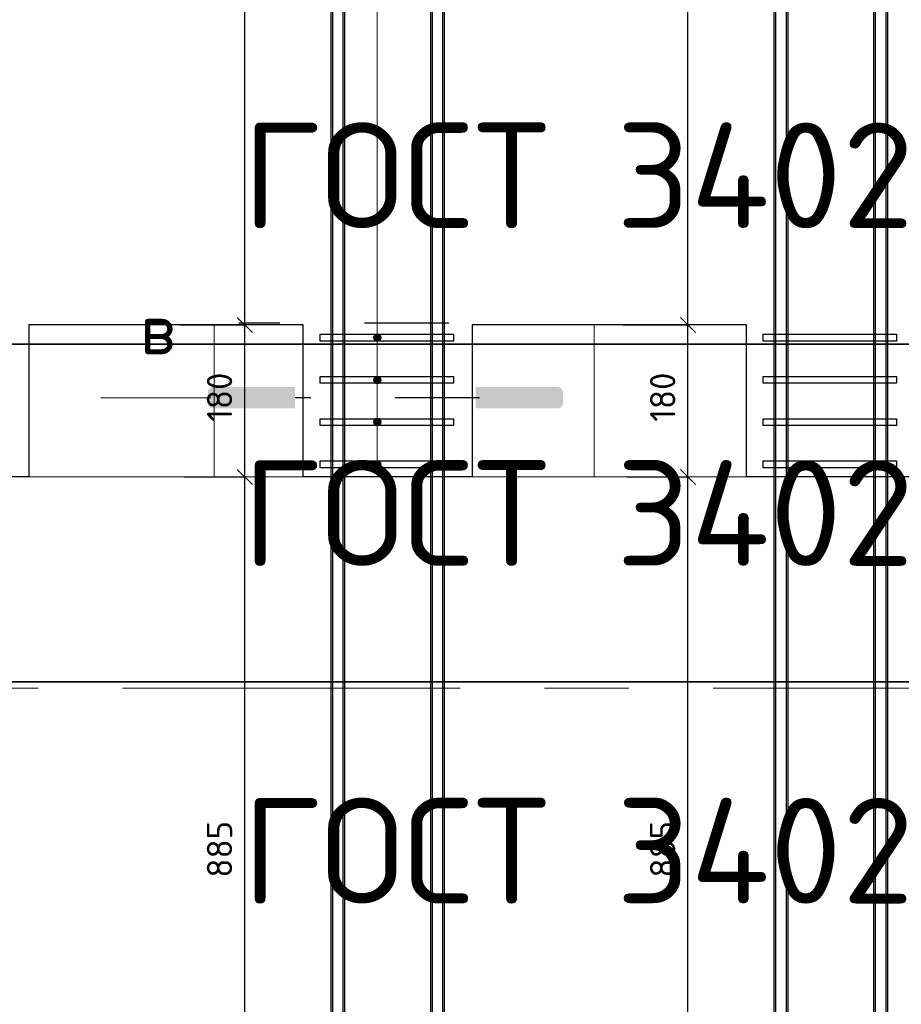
# Model space of a CAD drawing. Header units: metres. Extents: x -38 to 114, y -15 to 21.
# Tile 44 of 244: x 81.67 to 82.71, y -6.47 to -5.31. Entities that reach past the tile are written whole.
import ezdxf

# ---------------------------------------------------------------- set-up
doc = ezdxf.new("R2010")
doc.units = ezdxf.units.M
doc.header["$PDMODE"] = 65
for name, pattern in [('______11', [0.5, 0.4, -0.05, 0, -0.05]), ('______2', [0.0405, 0.03, -0.0105]), ('______5', [1.1, 0.8, -0.1, 0.1, -0.1])]:
    doc.linetypes.add(name, pattern=pattern)
for name, color, linetype, lineweight in [('XR$4$Арм.стержн. Хомут', 240, 'Continuous', 35), ('XR$4$Арм.стержн.горизонт. 1', 180, 'Continuous', 35), ('XR$4$Арм.стержн.горизонт. 2', 202, 'Continuous', 35), ('XR$4$ВК__отв в полу 1-2 эт', 220, 'Continuous', 25), ('XR$4$Общий слой (1)_1', 7, 'Continuous', 13), ('XR$4$Осевая линия (1)', 7, '______5', 13), ('XR$4$Перекрытие (1)', 7, 'Continuous', 35), ('XR$4$Размерная линия (1)', 7, 'Continuous', 13), ('XR$6$Арм.стержн. Хомут', 240, 'Continuous', 35), ('XR$6$Арм.стержн.горизонт. 1', 180, 'Continuous', 35), ('XR$6$Арм.стержн.горизонт. 2', 202, 'Continuous', 35), ('XR$6$ВК__отв в полу 1-2 эт', 220, 'Continuous', 25), ('XR$6$Общий слой (1)_1', 7, 'Continuous', 13), ('XR$6$Осевая линия (1)', 7, '______5', 13), ('XR$6$Перекрытие (1)', 7, 'Continuous', 35), ('XR$6$Размерная линия (1)', 7, 'Continuous', 13)]:
    doc.layers.add(name, color=color, linetype=linetype, lineweight=lineweight)
doc.styles.add('ISOCPEUR', font='txt')
doc.dimstyles.new('DIMSTYLE_24', dxfattribs={"dimtxt": 0.03, "dimasz": 0.03, "dimexe": 0, "dimexo": 0, "dimgap": 0.015, "dimtad": 2, "dimdec": 0, "dimlfac": 1000, "dimrnd": 5, "dimzin": 12, "dimdsep": 46, "dimtxsty": 'ISOCPEUR', "dimblk1": 'ALL_ML_STRICH', "dimblk2": 'ALL_ML_STRICH', "dimsah": 1, "dimcen": 0, "dimclrd": 7, "dimclre": 256, "dimclrt": 7, "dimadec": 0, "dimazin": 0, "dimtfac": 1, "dimtdec": 0, "dimtix": 1, "dimtmove": 2, "dimatfit": 3, "dimfxl": 0, "dimtzin": 0, "dimlwd": 0, "dimlwe": -3, "dimarcsym": 0})
pattern_1 = [(0, (0.45, 0.45), (0.225, 0.225), [0.225, -0.225]), (90, (0.45, 0.45), (-0.225, 0.225), [0.225, -0.225])]

# ---------------------------------------------------------------- blocks, each defined once
blk = doc.blocks.new('ALL_ML_STRICH')
at = {"color": 0, "linetype": 'ByBlock', "lineweight": -2}
for p, q in [((0, -0.5), (0, 0.5)), ((-1, 0), (0.5, 0)), ((-0.3, -0.3), (0.3, 0.3))]:
    blk.add_line(p, q, dxfattribs=at)
blk = doc.blocks.new('*D448')
at = {"layer": 'DEFPOINTS', "color": 7, "linetype": 'Continuous', "lineweight": 13, "transparency": 33554687}
for p in [(82.3694, -5.8499), (82.4614, -6.7349), (82.5656, -6.7349)]:
    blk.add_point(p, dxfattribs=at)
at = {"layer": 'XR$4$Размерная линия (1)', "color": 9, "linetype": 'Continuous', "lineweight": -2, "true_color": 0xc7c7c7, "transparency": 33554687}
for p, q in [((82.3894, -5.8499), (82.4614, -5.8499)), ((82.5456, -6.7349), (82.4614, -6.7349))]:
    blk.add_line(p, q, dxfattribs=at)
at = {"layer": 'XR$4$Размерная линия (1)', "color": 7, "linetype": 'Continuous', "lineweight": -2, "transparency": 33554687}
blk.add_line((82.4614, -6.7349), (82.4614, -5.8499), dxfattribs=at)
at = {"layer": 'XR$4$Размерная линия (1)', "color": 7, "linetype": 'Continuous', "lineweight": 13, "transparency": 33554687, "xscale": 0.03, "yscale": 0.03, "zscale": 0.03}
for p, rotation in [((82.4614, -5.8499), 90), ((82.4614, -6.7349), 270)]:
    blk.add_blockref('ALL_ML_STRICH', p, dxfattribs=dict(at, rotation=rotation))
at = {"layer": 'XR$4$Размерная линия (1)', "color": 7, "linetype": 'Continuous', "lineweight": 13, "transparency": 33554687, "insert": (82.4314, -6.2909), "char_height": 0.03, "width": 0.09, "attachment_point": 5, "rotation": 90, "style": 'ISOCPEUR'}
blk.add_mtext('\\A1;{885}', dxfattribs=at)
blk = doc.blocks.new('*D449')
at = {"layer": 'DEFPOINTS', "color": 7, "linetype": 'Continuous', "lineweight": 13, "transparency": 33554687}
for p in [(82.3647, -5.6699), (82.3694, -5.8499), (82.4614, -5.8499)]:
    blk.add_point(p, dxfattribs=at)
at = {"layer": 'XR$4$Размерная линия (1)', "color": 9, "linetype": 'Continuous', "lineweight": -2, "true_color": 0xc7c7c7, "transparency": 33554687}
for p, q in [((82.3847, -5.6699), (82.4614, -5.6699)), ((82.3894, -5.8499), (82.4614, -5.8499))]:
    blk.add_line(p, q, dxfattribs=at)
at = {"layer": 'XR$4$Размерная линия (1)', "color": 7, "linetype": 'Continuous', "lineweight": -2, "transparency": 33554687}
blk.add_line((82.4614, -5.8499), (82.4614, -5.6699), dxfattribs=at)
at = {"layer": 'XR$4$Размерная линия (1)', "color": 7, "linetype": 'Continuous', "lineweight": 13, "transparency": 33554687, "xscale": 0.03, "yscale": 0.03, "zscale": 0.03}
for p, rotation in [((82.4614, -5.6699), 90), ((82.4614, -5.8499), 270)]:
    blk.add_blockref('ALL_ML_STRICH', p, dxfattribs=dict(at, rotation=rotation))
at = {"layer": 'XR$4$Размерная линия (1)', "color": 7, "linetype": 'Continuous', "lineweight": 13, "transparency": 33554687, "insert": (82.4314, -5.7554), "char_height": 0.03, "width": 0.09, "attachment_point": 5, "rotation": 90, "style": 'ISOCPEUR'}
blk.add_mtext('\\A1;{180}', dxfattribs=at)
blk = doc.blocks.new('*D450')
at = {"layer": 'DEFPOINTS', "color": 7, "linetype": 'Continuous', "lineweight": 13, "transparency": 33554687}
for p in [(82.5656, -4.7849), (82.3647, -5.6699), (82.4614, -5.6699)]:
    blk.add_point(p, dxfattribs=at)
at = {"layer": 'XR$4$Размерная линия (1)', "color": 9, "linetype": 'Continuous', "lineweight": -2, "true_color": 0xc7c7c7, "transparency": 33554687}
for p, q in [((82.5456, -4.7849), (82.4614, -4.7849)), ((82.3847, -5.6699), (82.4614, -5.6699))]:
    blk.add_line(p, q, dxfattribs=at)
at = {"layer": 'XR$4$Размерная линия (1)', "color": 7, "linetype": 'Continuous', "lineweight": -2, "transparency": 33554687}
blk.add_line((82.4614, -5.6699), (82.4614, -4.7849), dxfattribs=at)
at = {"layer": 'XR$4$Размерная линия (1)', "color": 7, "linetype": 'Continuous', "lineweight": 13, "transparency": 33554687, "xscale": 0.03, "yscale": 0.03, "zscale": 0.03}
for p, rotation in [((82.4614, -4.7849), 90), ((82.4614, -5.6699), 270)]:
    blk.add_blockref('ALL_ML_STRICH', p, dxfattribs=dict(at, rotation=rotation))
at = {"layer": 'XR$4$Размерная линия (1)', "color": 7, "linetype": 'Continuous', "lineweight": 13, "transparency": 33554687, "insert": (82.4314, -5.2259), "char_height": 0.03, "width": 0.09, "attachment_point": 5, "rotation": 90, "style": 'ISOCPEUR'}
blk.add_mtext('\\A1;{885}', dxfattribs=at)
blk = doc.blocks.new('*D453')
at = {"layer": 'DEFPOINTS', "color": 7, "linetype": 'Continuous', "lineweight": 13, "transparency": 33554687}
for p in [(81.8444, -5.8499), (81.9364, -6.7349), (82.0406, -6.7349)]:
    blk.add_point(p, dxfattribs=at)
at = {"layer": 'XR$4$Размерная линия (1)', "color": 9, "linetype": 'Continuous', "lineweight": -2, "true_color": 0xc7c7c7, "transparency": 33554687}
for p, q in [((81.8644, -5.8499), (81.9364, -5.8499)), ((82.0206, -6.7349), (81.9364, -6.7349))]:
    blk.add_line(p, q, dxfattribs=at)
at = {"layer": 'XR$4$Размерная линия (1)', "color": 7, "linetype": 'Continuous', "lineweight": -2, "transparency": 33554687}
blk.add_line((81.9364, -6.7349), (81.9364, -5.8499), dxfattribs=at)
at = {"layer": 'XR$4$Размерная линия (1)', "color": 7, "linetype": 'Continuous', "lineweight": 13, "transparency": 33554687, "xscale": 0.03, "yscale": 0.03, "zscale": 0.03}
for p, rotation in [((81.9364, -5.8499), 90), ((81.9364, -6.7349), 270)]:
    blk.add_blockref('ALL_ML_STRICH', p, dxfattribs=dict(at, rotation=rotation))
at = {"layer": 'XR$4$Размерная линия (1)', "color": 7, "linetype": 'Continuous', "lineweight": 13, "transparency": 33554687, "insert": (81.9064, -6.2909), "char_height": 0.03, "width": 0.09, "attachment_point": 5, "rotation": 90, "style": 'ISOCPEUR'}
blk.add_mtext('\\A1;{885}', dxfattribs=at)
blk = doc.blocks.new('*D454')
at = {"layer": 'DEFPOINTS', "color": 7, "linetype": 'Continuous', "lineweight": 13, "transparency": 33554687}
for p in [(81.8397, -5.6699), (81.8444, -5.8499), (81.9364, -5.8499)]:
    blk.add_point(p, dxfattribs=at)
at = {"layer": 'XR$4$Размерная линия (1)', "color": 9, "linetype": 'Continuous', "lineweight": -2, "true_color": 0xc7c7c7, "transparency": 33554687}
for p, q in [((81.8597, -5.6699), (81.9364, -5.6699)), ((81.8644, -5.8499), (81.9364, -5.8499))]:
    blk.add_line(p, q, dxfattribs=at)
at = {"layer": 'XR$4$Размерная линия (1)', "color": 7, "linetype": 'Continuous', "lineweight": -2, "transparency": 33554687}
blk.add_line((81.9364, -5.8499), (81.9364, -5.6699), dxfattribs=at)
at = {"layer": 'XR$4$Размерная линия (1)', "color": 7, "linetype": 'Continuous', "lineweight": 13, "transparency": 33554687, "xscale": 0.03, "yscale": 0.03, "zscale": 0.03}
for p, rotation in [((81.9364, -5.6699), 90), ((81.9364, -5.8499), 270)]:
    blk.add_blockref('ALL_ML_STRICH', p, dxfattribs=dict(at, rotation=rotation))
at = {"layer": 'XR$4$Размерная линия (1)', "color": 7, "linetype": 'Continuous', "lineweight": 13, "transparency": 33554687, "insert": (81.9064, -5.7554), "char_height": 0.03, "width": 0.09, "attachment_point": 5, "rotation": 90, "style": 'ISOCPEUR'}
blk.add_mtext('\\A1;{180}', dxfattribs=at)
blk = doc.blocks.new('*D455')
at = {"layer": 'DEFPOINTS', "color": 7, "linetype": 'Continuous', "lineweight": 13, "transparency": 33554687}
for p in [(82.0406, -4.7849), (81.8397, -5.6699), (81.9364, -5.6699)]:
    blk.add_point(p, dxfattribs=at)
at = {"layer": 'XR$4$Размерная линия (1)', "color": 9, "linetype": 'Continuous', "lineweight": -2, "true_color": 0xc7c7c7, "transparency": 33554687}
for p, q in [((82.0206, -4.7849), (81.9364, -4.7849)), ((81.8597, -5.6699), (81.9364, -5.6699))]:
    blk.add_line(p, q, dxfattribs=at)
at = {"layer": 'XR$4$Размерная линия (1)', "color": 7, "linetype": 'Continuous', "lineweight": -2, "transparency": 33554687}
blk.add_line((81.9364, -5.6699), (81.9364, -4.7849), dxfattribs=at)
at = {"layer": 'XR$4$Размерная линия (1)', "color": 7, "linetype": 'Continuous', "lineweight": 13, "transparency": 33554687, "xscale": 0.03, "yscale": 0.03, "zscale": 0.03}
for p, rotation in [((81.9364, -4.7849), 90), ((81.9364, -5.6699), 270)]:
    blk.add_blockref('ALL_ML_STRICH', p, dxfattribs=dict(at, rotation=rotation))
at = {"layer": 'XR$4$Размерная линия (1)', "color": 7, "linetype": 'Continuous', "lineweight": 13, "transparency": 33554687, "insert": (81.9064, -5.2259), "char_height": 0.03, "width": 0.09, "attachment_point": 5, "rotation": 90, "style": 'ISOCPEUR'}
blk.add_mtext('\\A1;{885}', dxfattribs=at)
blk = doc.blocks.new('*D760')
at = {"layer": 'DEFPOINTS', "color": 7, "linetype": 'Continuous', "lineweight": 13, "transparency": 33554687}
for p in [(82.3694, -5.8499), (82.4614, -6.7349), (82.5656, -6.7349)]:
    blk.add_point(p, dxfattribs=at)
at = {"layer": 'XR$6$Размерная линия (1)', "color": 9, "linetype": 'Continuous', "lineweight": -2, "true_color": 0xc7c7c7, "transparency": 33554687}
for p, q in [((82.3894, -5.8499), (82.4614, -5.8499)), ((82.5456, -6.7349), (82.4614, -6.7349))]:
    blk.add_line(p, q, dxfattribs=at)
at = {"layer": 'XR$6$Размерная линия (1)', "color": 7, "linetype": 'Continuous', "lineweight": -2, "transparency": 33554687}
blk.add_line((82.4614, -6.7349), (82.4614, -5.8499), dxfattribs=at)
at = {"layer": 'XR$6$Размерная линия (1)', "color": 7, "linetype": 'Continuous', "lineweight": 13, "transparency": 33554687, "xscale": 0.03, "yscale": 0.03, "zscale": 0.03}
for p, rotation in [((82.4614, -5.8499), 90), ((82.4614, -6.7349), 270)]:
    blk.add_blockref('ALL_ML_STRICH', p, dxfattribs=dict(at, rotation=rotation))
at = {"layer": 'XR$6$Размерная линия (1)', "color": 7, "linetype": 'Continuous', "lineweight": 13, "transparency": 33554687, "insert": (82.4314, -6.2909), "char_height": 0.03, "width": 0.09, "attachment_point": 5, "rotation": 90, "style": 'ISOCPEUR'}
blk.add_mtext('\\A1;{885}', dxfattribs=at)
blk = doc.blocks.new('*D761')
at = {"layer": 'DEFPOINTS', "color": 7, "linetype": 'Continuous', "lineweight": 13, "transparency": 33554687}
for p in [(82.3647, -5.6699), (82.3694, -5.8499), (82.4614, -5.8499)]:
    blk.add_point(p, dxfattribs=at)
at = {"layer": 'XR$6$Размерная линия (1)', "color": 9, "linetype": 'Continuous', "lineweight": -2, "true_color": 0xc7c7c7, "transparency": 33554687}
for p, q in [((82.3847, -5.6699), (82.4614, -5.6699)), ((82.3894, -5.8499), (82.4614, -5.8499))]:
    blk.add_line(p, q, dxfattribs=at)
at = {"layer": 'XR$6$Размерная линия (1)', "color": 7, "linetype": 'Continuous', "lineweight": -2, "transparency": 33554687}
blk.add_line((82.4614, -5.8499), (82.4614, -5.6699), dxfattribs=at)
at = {"layer": 'XR$6$Размерная линия (1)', "color": 7, "linetype": 'Continuous', "lineweight": 13, "transparency": 33554687, "xscale": 0.03, "yscale": 0.03, "zscale": 0.03}
for p, rotation in [((82.4614, -5.6699), 90), ((82.4614, -5.8499), 270)]:
    blk.add_blockref('ALL_ML_STRICH', p, dxfattribs=dict(at, rotation=rotation))
at = {"layer": 'XR$6$Размерная линия (1)', "color": 7, "linetype": 'Continuous', "lineweight": 13, "transparency": 33554687, "insert": (82.4314, -5.7554), "char_height": 0.03, "width": 0.09, "attachment_point": 5, "rotation": 90, "style": 'ISOCPEUR'}
blk.add_mtext('\\A1;{180}', dxfattribs=at)
blk = doc.blocks.new('*D762')
at = {"layer": 'DEFPOINTS', "color": 7, "linetype": 'Continuous', "lineweight": 13, "transparency": 33554687}
for p in [(82.5656, -4.7849), (82.3647, -5.6699), (82.4614, -5.6699)]:
    blk.add_point(p, dxfattribs=at)
at = {"layer": 'XR$6$Размерная линия (1)', "color": 9, "linetype": 'Continuous', "lineweight": -2, "true_color": 0xc7c7c7, "transparency": 33554687}
for p, q in [((82.5456, -4.7849), (82.4614, -4.7849)), ((82.3847, -5.6699), (82.4614, -5.6699))]:
    blk.add_line(p, q, dxfattribs=at)
at = {"layer": 'XR$6$Размерная линия (1)', "color": 7, "linetype": 'Continuous', "lineweight": -2, "transparency": 33554687}
blk.add_line((82.4614, -5.6699), (82.4614, -4.7849), dxfattribs=at)
at = {"layer": 'XR$6$Размерная линия (1)', "color": 7, "linetype": 'Continuous', "lineweight": 13, "transparency": 33554687, "xscale": 0.03, "yscale": 0.03, "zscale": 0.03}
for p, rotation in [((82.4614, -4.7849), 90), ((82.4614, -5.6699), 270)]:
    blk.add_blockref('ALL_ML_STRICH', p, dxfattribs=dict(at, rotation=rotation))
at = {"layer": 'XR$6$Размерная линия (1)', "color": 7, "linetype": 'Continuous', "lineweight": 13, "transparency": 33554687, "insert": (82.4314, -5.2259), "char_height": 0.03, "width": 0.09, "attachment_point": 5, "rotation": 90, "style": 'ISOCPEUR'}
blk.add_mtext('\\A1;{885}', dxfattribs=at)
blk = doc.blocks.new('*D765')
at = {"layer": 'DEFPOINTS', "color": 7, "linetype": 'Continuous', "lineweight": 13, "transparency": 33554687}
for p in [(81.8444, -5.8499), (81.9364, -6.7349), (82.0406, -6.7349)]:
    blk.add_point(p, dxfattribs=at)
at = {"layer": 'XR$6$Размерная линия (1)', "color": 9, "linetype": 'Continuous', "lineweight": -2, "true_color": 0xc7c7c7, "transparency": 33554687}
for p, q in [((81.8644, -5.8499), (81.9364, -5.8499)), ((82.0206, -6.7349), (81.9364, -6.7349))]:
    blk.add_line(p, q, dxfattribs=at)
at = {"layer": 'XR$6$Размерная линия (1)', "color": 7, "linetype": 'Continuous', "lineweight": -2, "transparency": 33554687}
blk.add_line((81.9364, -6.7349), (81.9364, -5.8499), dxfattribs=at)
at = {"layer": 'XR$6$Размерная линия (1)', "color": 7, "linetype": 'Continuous', "lineweight": 13, "transparency": 33554687, "xscale": 0.03, "yscale": 0.03, "zscale": 0.03}
for p, rotation in [((81.9364, -5.8499), 90), ((81.9364, -6.7349), 270)]:
    blk.add_blockref('ALL_ML_STRICH', p, dxfattribs=dict(at, rotation=rotation))
at = {"layer": 'XR$6$Размерная линия (1)', "color": 7, "linetype": 'Continuous', "lineweight": 13, "transparency": 33554687, "insert": (81.9064, -6.2909), "char_height": 0.03, "width": 0.09, "attachment_point": 5, "rotation": 90, "style": 'ISOCPEUR'}
blk.add_mtext('\\A1;{885}', dxfattribs=at)
blk = doc.blocks.new('*D766')
at = {"layer": 'DEFPOINTS', "color": 7, "linetype": 'Continuous', "lineweight": 13, "transparency": 33554687}
for p in [(81.8397, -5.6699), (81.8444, -5.8499), (81.9364, -5.8499)]:
    blk.add_point(p, dxfattribs=at)
at = {"layer": 'XR$6$Размерная линия (1)', "color": 9, "linetype": 'Continuous', "lineweight": -2, "true_color": 0xc7c7c7, "transparency": 33554687}
for p, q in [((81.8597, -5.6699), (81.9364, -5.6699)), ((81.8644, -5.8499), (81.9364, -5.8499))]:
    blk.add_line(p, q, dxfattribs=at)
at = {"layer": 'XR$6$Размерная линия (1)', "color": 7, "linetype": 'Continuous', "lineweight": -2, "transparency": 33554687}
blk.add_line((81.9364, -5.8499), (81.9364, -5.6699), dxfattribs=at)
at = {"layer": 'XR$6$Размерная линия (1)', "color": 7, "linetype": 'Continuous', "lineweight": 13, "transparency": 33554687, "xscale": 0.03, "yscale": 0.03, "zscale": 0.03}
for p, rotation in [((81.9364, -5.6699), 90), ((81.9364, -5.8499), 270)]:
    blk.add_blockref('ALL_ML_STRICH', p, dxfattribs=dict(at, rotation=rotation))
at = {"layer": 'XR$6$Размерная линия (1)', "color": 7, "linetype": 'Continuous', "lineweight": 13, "transparency": 33554687, "insert": (81.9064, -5.7554), "char_height": 0.03, "width": 0.09, "attachment_point": 5, "rotation": 90, "style": 'ISOCPEUR'}
blk.add_mtext('\\A1;{180}', dxfattribs=at)
blk = doc.blocks.new('*D767')
at = {"layer": 'DEFPOINTS', "color": 7, "linetype": 'Continuous', "lineweight": 13, "transparency": 33554687}
for p in [(82.0406, -4.7849), (81.8397, -5.6699), (81.9364, -5.6699)]:
    blk.add_point(p, dxfattribs=at)
at = {"layer": 'XR$6$Размерная линия (1)', "color": 9, "linetype": 'Continuous', "lineweight": -2, "true_color": 0xc7c7c7, "transparency": 33554687}
for p, q in [((82.0206, -4.7849), (81.9364, -4.7849)), ((81.8597, -5.6699), (81.9364, -5.6699))]:
    blk.add_line(p, q, dxfattribs=at)
at = {"layer": 'XR$6$Размерная линия (1)', "color": 7, "linetype": 'Continuous', "lineweight": -2, "transparency": 33554687}
blk.add_line((81.9364, -5.6699), (81.9364, -4.7849), dxfattribs=at)
at = {"layer": 'XR$6$Размерная линия (1)', "color": 7, "linetype": 'Continuous', "lineweight": 13, "transparency": 33554687, "xscale": 0.03, "yscale": 0.03, "zscale": 0.03}
for p, rotation in [((81.9364, -4.7849), 90), ((81.9364, -5.6699), 270)]:
    blk.add_blockref('ALL_ML_STRICH', p, dxfattribs=dict(at, rotation=rotation))
at = {"layer": 'XR$6$Размерная линия (1)', "color": 7, "linetype": 'Continuous', "lineweight": 13, "transparency": 33554687, "insert": (81.9064, -5.2259), "char_height": 0.03, "width": 0.09, "attachment_point": 5, "rotation": 90, "style": 'ISOCPEUR'}
blk.add_mtext('\\A1;{885}', dxfattribs=at)

msp = doc.modelspace()

# ---------------------------------------------------------------- hatches: boundary and pattern name
at = {"linetype": 'Continuous', "lineweight": 13, "transparency": 33554687}
h = msp.add_hatch(dxfattribs=at)
h.set_pattern_fill('____', scale=0.225, style=0, pattern_type=2)
h.set_pattern_definition(pattern_1)
h.paths.add_polyline_path([(82.0056, -5.6699), (81.6806, -5.6699), (81.6806, -5.8499), (82.0056, -5.8499)], flags=0)
h = msp.add_hatch(dxfattribs=at)
h.set_pattern_fill('____', scale=0.225, style=0, pattern_type=2)
h.set_pattern_definition(pattern_1)
h.paths.add_polyline_path([(82.0056, -5.6699), (81.6806, -5.6699), (81.6806, -5.8499), (82.0056, -5.8499)], flags=0)
h = msp.add_hatch(dxfattribs=at)
h.set_pattern_fill('____', scale=0.225, style=0, pattern_type=2)
h.set_pattern_definition(pattern_1)
h.paths.add_polyline_path([(82.5306, -5.6699), (82.2056, -5.6699), (82.2056, -5.8499), (82.5306, -5.8499)], flags=0)
h = msp.add_hatch(dxfattribs=at)
h.set_pattern_fill('____', scale=0.225, style=0, pattern_type=2)
h.set_pattern_definition(pattern_1)
h.paths.add_polyline_path([(82.5306, -5.6699), (82.2056, -5.6699), (82.2056, -5.8499), (82.5306, -5.8499)], flags=0)
at = {"linetype": 'Continuous', "lineweight": 25, "true_color": 0x000000, "transparency": 33554687}
msp.add_hatch(color=18, dxfattribs=at).paths.add_polyline_path([(81.8977, -5.7436), (81.8984, -5.7435), (81.9959, -5.7435), (81.9959, -5.7686), (81.8984, -5.7686), (81.8977, -5.7686), (81.8969, -5.7684), (81.8962, -5.7682), (81.8955, -5.7678), (81.8949, -5.7674), (81.8943, -5.7669), (81.8938, -5.7663), (81.8934, -5.7657), (81.893, -5.765), (81.8928, -5.7643), (81.8926, -5.7635), (81.8926, -5.7627), (81.8926, -5.7494), (81.8926, -5.7486), (81.8928, -5.7479), (81.893, -5.7471), (81.8934, -5.7465), (81.8938, -5.7458), (81.8943, -5.7452), (81.8949, -5.7447), (81.8955, -5.7443), (81.8962, -5.744), (81.8969, -5.7437)], flags=16)
msp.add_hatch(color=18, dxfattribs=at).paths.add_polyline_path([(81.8977, -5.7436), (81.8984, -5.7435), (81.9959, -5.7435), (81.9959, -5.7686), (81.8984, -5.7686), (81.8977, -5.7686), (81.8969, -5.7684), (81.8962, -5.7682), (81.8955, -5.7678), (81.8949, -5.7674), (81.8943, -5.7669), (81.8938, -5.7663), (81.8934, -5.7657), (81.893, -5.765), (81.8928, -5.7643), (81.8926, -5.7635), (81.8926, -5.7627), (81.8926, -5.7494), (81.8926, -5.7486), (81.8928, -5.7479), (81.893, -5.7471), (81.8934, -5.7465), (81.8938, -5.7458), (81.8943, -5.7452), (81.8949, -5.7447), (81.8955, -5.7443), (81.8962, -5.744), (81.8969, -5.7437)], flags=16)
msp.add_hatch(color=18, dxfattribs=at).paths.add_polyline_path([(82.3081, -5.7436), (82.3073, -5.7435), (82.2099, -5.7435), (82.2099, -5.7686), (82.3073, -5.7686), (82.3081, -5.7686), (82.3089, -5.7684), (82.3096, -5.7682), (82.3103, -5.7678), (82.3109, -5.7674), (82.3115, -5.7669), (82.312, -5.7663), (82.3124, -5.7657), (82.3128, -5.765), (82.313, -5.7643), (82.3132, -5.7635), (82.3132, -5.7627), (82.3132, -5.7494), (82.3132, -5.7486), (82.313, -5.7479), (82.3128, -5.7471), (82.3124, -5.7465), (82.312, -5.7458), (82.3115, -5.7452), (82.3109, -5.7447), (82.3103, -5.7443), (82.3096, -5.744), (82.3089, -5.7437)])
msp.add_hatch(color=18, dxfattribs=at).paths.add_polyline_path([(82.3081, -5.7436), (82.3073, -5.7435), (82.2099, -5.7435), (82.2099, -5.7686), (82.3073, -5.7686), (82.3081, -5.7686), (82.3089, -5.7684), (82.3096, -5.7682), (82.3103, -5.7678), (82.3109, -5.7674), (82.3115, -5.7669), (82.312, -5.7663), (82.3124, -5.7657), (82.3128, -5.765), (82.313, -5.7643), (82.3132, -5.7635), (82.3132, -5.7627), (82.3132, -5.7494), (82.3132, -5.7486), (82.313, -5.7479), (82.3128, -5.7471), (82.3124, -5.7465), (82.312, -5.7458), (82.3115, -5.7452), (82.3109, -5.7447), (82.3103, -5.7443), (82.3096, -5.744), (82.3089, -5.7437)])
at = {"layer": 'XR$4$Арм.стержн. Хомут', "linetype": 'Continuous', "lineweight": 13, "transparency": 33554687}
for points in [[(82.0971, -5.6826), (82.0894, -5.6826), (82.0888, -5.6849)], [(82.0971, -5.6826), (82.0888, -5.6849), (82.0978, -5.6849)], [(82.0978, -5.6849), (82.0888, -5.6849), (82.0894, -5.6871)], [(82.0955, -5.681), (82.091, -5.681), (82.0894, -5.6826)], [(82.0955, -5.681), (82.0894, -5.6826), (82.0971, -5.6826)], [(82.0978, -5.6849), (82.0894, -5.6871), (82.0971, -5.6871)], [(82.0971, -5.6871), (82.0894, -5.6871), (82.091, -5.6888)], [(82.091, -5.681), (82.0955, -5.681), (82.0933, -5.6804)], [(82.0971, -5.6871), (82.091, -5.6888), (82.0955, -5.6888)], [(82.0955, -5.6888), (82.091, -5.6888), (82.0933, -5.6894)], [(82.0971, -5.7326), (82.0894, -5.7326), (82.0888, -5.7349)], [(82.0971, -5.7326), (82.0888, -5.7349), (82.0978, -5.7349)], [(82.0978, -5.7349), (82.0888, -5.7349), (82.0894, -5.7371)], [(82.0955, -5.731), (82.091, -5.731), (82.0894, -5.7326)], [(82.0955, -5.731), (82.0894, -5.7326), (82.0971, -5.7326)], [(82.0978, -5.7349), (82.0894, -5.7371), (82.0971, -5.7371)], [(82.0971, -5.7371), (82.0894, -5.7371), (82.091, -5.7388)], [(82.091, -5.731), (82.0955, -5.731), (82.0933, -5.7304)], [(82.0971, -5.7371), (82.091, -5.7388), (82.0955, -5.7388)], [(82.0955, -5.7388), (82.091, -5.7388), (82.0933, -5.7394)], [(82.0971, -5.7826), (82.0894, -5.7826), (82.0888, -5.7849)], [(82.0971, -5.7826), (82.0888, -5.7849), (82.0978, -5.7849)], [(82.0978, -5.7849), (82.0888, -5.7849), (82.0894, -5.7871)], [(82.0955, -5.781), (82.091, -5.781), (82.0894, -5.7826)], [(82.0955, -5.781), (82.0894, -5.7826), (82.0971, -5.7826)], [(82.0978, -5.7849), (82.0894, -5.7871), (82.0971, -5.7871)], [(82.091, -5.781), (82.0955, -5.781), (82.0933, -5.7804)], [(82.0971, -5.7871), (82.0894, -5.7871), (82.091, -5.7888)], [(82.0971, -5.7871), (82.091, -5.7888), (82.0955, -5.7888)], [(82.0955, -5.7888), (82.091, -5.7888), (82.0933, -5.7894)], [(82.0955, -5.831), (82.091, -5.831), (82.0894, -5.8326)], [(82.0955, -5.831), (82.0894, -5.8326), (82.0971, -5.8326)], [(82.091, -5.831), (82.0955, -5.831), (82.0933, -5.8304)], [(82.0971, -5.8326), (82.0894, -5.8326), (82.0888, -5.8349)], [(82.0971, -5.8326), (82.0888, -5.8349), (82.0978, -5.8349)], [(82.0978, -5.8349), (82.0888, -5.8349), (82.0894, -5.8371)], [(82.0978, -5.8349), (82.0894, -5.8371), (82.0971, -5.8371)], [(82.0971, -5.8371), (82.0894, -5.8371), (82.091, -5.8388)], [(82.0971, -5.8371), (82.091, -5.8388), (82.0955, -5.8388)], [(82.0955, -5.8388), (82.091, -5.8388), (82.0933, -5.8394)]]:
    msp.add_hatch(color=7, dxfattribs=at).paths.add_polyline_path(points)
at = {"layer": 'XR$6$Арм.стержн. Хомут', "linetype": 'Continuous', "lineweight": 13, "transparency": 33554687}
for points in [[(82.0971, -5.6826), (82.0894, -5.6826), (82.0888, -5.6849)], [(82.0971, -5.6826), (82.0888, -5.6849), (82.0978, -5.6849)], [(82.0978, -5.6849), (82.0888, -5.6849), (82.0894, -5.6871)], [(82.0955, -5.681), (82.091, -5.681), (82.0894, -5.6826)], [(82.0955, -5.681), (82.0894, -5.6826), (82.0971, -5.6826)], [(82.0978, -5.6849), (82.0894, -5.6871), (82.0971, -5.6871)], [(82.0971, -5.6871), (82.0894, -5.6871), (82.091, -5.6888)], [(82.091, -5.681), (82.0955, -5.681), (82.0933, -5.6804)], [(82.0971, -5.6871), (82.091, -5.6888), (82.0955, -5.6888)], [(82.0955, -5.6888), (82.091, -5.6888), (82.0933, -5.6894)], [(82.0971, -5.7326), (82.0894, -5.7326), (82.0888, -5.7349)], [(82.0971, -5.7326), (82.0888, -5.7349), (82.0978, -5.7349)], [(82.0978, -5.7349), (82.0888, -5.7349), (82.0894, -5.7371)], [(82.0955, -5.731), (82.091, -5.731), (82.0894, -5.7326)], [(82.0955, -5.731), (82.0894, -5.7326), (82.0971, -5.7326)], [(82.0978, -5.7349), (82.0894, -5.7371), (82.0971, -5.7371)], [(82.0971, -5.7371), (82.0894, -5.7371), (82.091, -5.7388)], [(82.091, -5.731), (82.0955, -5.731), (82.0933, -5.7304)], [(82.0971, -5.7371), (82.091, -5.7388), (82.0955, -5.7388)], [(82.0955, -5.7388), (82.091, -5.7388), (82.0933, -5.7394)], [(82.0971, -5.7826), (82.0894, -5.7826), (82.0888, -5.7849)], [(82.0971, -5.7826), (82.0888, -5.7849), (82.0978, -5.7849)], [(82.0978, -5.7849), (82.0888, -5.7849), (82.0894, -5.7871)], [(82.0955, -5.781), (82.091, -5.781), (82.0894, -5.7826)], [(82.0955, -5.781), (82.0894, -5.7826), (82.0971, -5.7826)], [(82.0978, -5.7849), (82.0894, -5.7871), (82.0971, -5.7871)], [(82.091, -5.781), (82.0955, -5.781), (82.0933, -5.7804)], [(82.0971, -5.7871), (82.0894, -5.7871), (82.091, -5.7888)], [(82.0971, -5.7871), (82.091, -5.7888), (82.0955, -5.7888)], [(82.0955, -5.7888), (82.091, -5.7888), (82.0933, -5.7894)], [(82.0955, -5.831), (82.091, -5.831), (82.0894, -5.8326)], [(82.0955, -5.831), (82.0894, -5.8326), (82.0971, -5.8326)], [(82.091, -5.831), (82.0955, -5.831), (82.0933, -5.8304)], [(82.0971, -5.8326), (82.0894, -5.8326), (82.0888, -5.8349)], [(82.0971, -5.8326), (82.0888, -5.8349), (82.0978, -5.8349)], [(82.0978, -5.8349), (82.0888, -5.8349), (82.0894, -5.8371)], [(82.0978, -5.8349), (82.0894, -5.8371), (82.0971, -5.8371)], [(82.0971, -5.8371), (82.0894, -5.8371), (82.091, -5.8388)], [(82.0971, -5.8371), (82.091, -5.8388), (82.0955, -5.8388)], [(82.0955, -5.8388), (82.091, -5.8388), (82.0933, -5.8394)]]:
    msp.add_hatch(color=7, dxfattribs=at).paths.add_polyline_path(points)

# ---------------------------------------------------------------- linework, layer by layer
at = {"color": 7, "linetype": '______2', "lineweight": 25, "transparency": 33554687}
for p, q in [((82.178, -5.6676), (81.9294, -5.6676)), ((82.178, -5.6676), (81.9294, -5.6676)), ((82.2145, -5.7561), (81.9959, -5.7561)), ((82.2145, -5.7561), (81.9959, -5.7561))]:
    msp.add_line(p, q, dxfattribs=at)
at = {"color": 7, "linetype": 'Continuous', "lineweight": 13, "transparency": 33554687}
for p, q in [((89.9614, -5.6927), (80.7114, -5.6927)), ((89.9614, -6.0927), (80.7114, -6.0927))]:
    msp.add_line(p, q, dxfattribs=at)
at = {"color": 7, "linetype": 'Continuous', "lineweight": 35, "transparency": 33554687}
for p, q in [((80.7114, -5.6927), (89.9614, -5.6927)), ((89.9614, -5.6927), (80.7114, -5.6927)), ((80.7114, -6.0927), (89.9614, -6.0927)), ((89.9614, -6.0927), (80.7114, -6.0927))]:
    msp.add_line(p, q, dxfattribs=at)
at = {"layer": 'XR$4$Арм.стержн. Хомут', "color": 7, "linetype": 'Continuous', "lineweight": 13, "transparency": 33554687}
for p, q in [((82.0933, -4.2337), (82.0933, -5.8349)), ((82.0933, -4.2337), (82.0933, -5.7849)), ((82.0933, -4.2337), (82.0933, -5.7349)), ((82.0933, -4.2337), (82.0933, -5.6849)), ((82.0888, -5.6849), (82.0888, -5.6849)), ((82.0933, -5.6804), (82.0933, -5.6804)), ((82.0933, -5.6894), (82.0933, -5.6894)), ((82.0978, -5.6849), (82.0978, -5.6849)), ((82.0888, -5.7349), (82.0888, -5.7349)), ((82.0933, -5.7304), (82.0933, -5.7304)), ((82.0978, -5.7349), (82.0978, -5.7349)), ((82.0933, -5.7394), (82.0933, -5.7394)), ((82.0888, -5.7849), (82.0888, -5.7849)), ((82.0933, -5.7804), (82.0933, -5.7804)), ((82.0978, -5.7849), (82.0978, -5.7849)), ((82.0933, -5.7894), (82.0933, -5.7894)), ((82.0933, -5.8304), (82.0933, -5.8304)), ((82.0888, -5.8349), (82.0888, -5.8349)), ((82.0933, -5.8394), (82.0933, -5.8394)), ((82.0978, -5.8349), (82.0978, -5.8349))]:
    msp.add_line(p, q, dxfattribs=at)
at = {"layer": 'XR$4$Арм.стержн. Хомут', "color": 40, "linetype": 'Continuous', "lineweight": 25, "transparency": 33554687}
for points in [[(82.0256, -5.6809), (82.1836, -5.6809), (82.1836, -5.6889), (82.0256, -5.6889), (82.0256, -5.6809)], [(82.5506, -5.6809), (82.7086, -5.6809), (82.7086, -5.6889), (82.5506, -5.6889), (82.5506, -5.6809)], [(82.0256, -5.7309), (82.1836, -5.7309), (82.1836, -5.7389), (82.0256, -5.7389), (82.0256, -5.7309)], [(82.5506, -5.7309), (82.7086, -5.7309), (82.7086, -5.7389), (82.5506, -5.7389), (82.5506, -5.7309)], [(82.0256, -5.7809), (82.1836, -5.7809), (82.1836, -5.7889), (82.0256, -5.7889), (82.0256, -5.7809)], [(82.5506, -5.7809), (82.7086, -5.7809), (82.7086, -5.7889), (82.5506, -5.7889), (82.5506, -5.7809)], [(82.0256, -5.8309), (82.1836, -5.8309), (82.1836, -5.8389), (82.0256, -5.8389), (82.0256, -5.8309)], [(82.5506, -5.8309), (82.7086, -5.8309), (82.7086, -5.8389), (82.5506, -5.8389), (82.5506, -5.8309)]]:
    msp.add_lwpolyline(points, dxfattribs=at)
at = {"layer": 'XR$4$Арм.стержн. Хомут', "color": 7, "linetype": 'Continuous', "lineweight": 13, "transparency": 33554687}
for centre in [(82.0933, -5.6849), (82.0933, -5.7349), (82.0933, -5.7849), (82.0933, -5.8349)]:
    msp.add_circle(centre, 0.0045, dxfattribs=at)
at = {"layer": 'XR$4$Арм.стержн.горизонт. 1', "color": 7, "linetype": 'Continuous', "lineweight": 25, "transparency": 33554687}
for points in [[(82.0386, -6.8899), (82.0386, -4.5499), (82.0546, -4.5499), (82.0546, -6.8899), (82.0386, -6.8899)], [(82.1566, -6.8899), (82.1566, -4.5499), (82.1726, -4.5499), (82.1726, -6.8899), (82.1566, -6.8899)], [(82.5636, -6.8899), (82.5636, -4.5499), (82.5796, -4.5499), (82.5796, -6.8899), (82.5636, -6.8899)], [(82.6816, -6.8899), (82.6816, -4.5499), (82.6976, -4.5499), (82.6976, -6.8899), (82.6816, -6.8899)]]:
    msp.add_lwpolyline(points, dxfattribs=at)
at = {"layer": 'XR$4$Арм.стержн.горизонт. 2', "color": 34, "linetype": 'Continuous', "lineweight": 25, "transparency": 33554687}
for points in [[(82.0526, -4.7849), (82.0526, -6.7349), (82.0406, -6.7349), (82.0406, -4.7849), (82.0526, -4.7849)], [(82.1706, -4.7849), (82.1706, -6.7349), (82.1586, -6.7349), (82.1586, -4.7849), (82.1706, -4.7849)], [(82.5776, -4.7849), (82.5776, -6.7349), (82.5656, -6.7349), (82.5656, -4.7849), (82.5776, -4.7849)], [(82.6956, -4.7849), (82.6956, -6.7349), (82.6836, -6.7349), (82.6836, -4.7849), (82.6956, -4.7849)]]:
    msp.add_lwpolyline(points, dxfattribs=at)
at = {"layer": 'XR$4$ВК__отв в полу 1-2 эт', "color": 7, "linetype": 'Continuous', "lineweight": 13, "transparency": 33554687}
msp.add_line((81.8959, -5.7561), (81.7659, -5.7561), dxfattribs=at)
at = {"layer": 'XR$4$Общий слой (1)_1', "color": 7, "linetype": 'Continuous', "lineweight": 13, "transparency": 33554687}
msp.add_line((80.4556, -5.8499), (84.8875, -5.8499), dxfattribs=at)
at = {"layer": 'XR$4$Осевая линия (1)', "color": 253, "linetype": '______11', "lineweight": 13, "true_color": 0xa0a0a0, "transparency": 33554687}
msp.add_line((84.2914, -6.0999), (80.1789, -6.0999), dxfattribs=at)
at = {"layer": 'XR$4$Перекрытие (1)', "color": 7, "linetype": 'Continuous', "lineweight": 25, "transparency": 33554687}
for p, q in [((81.6806, -5.6699), (81.6806, -5.8499)), ((82.0056, -5.6699), (81.6806, -5.6699)), ((82.0056, -5.8499), (82.0056, -5.6699)), ((82.2056, -5.6699), (82.2056, -5.8499)), ((82.5306, -5.6699), (82.2056, -5.6699)), ((82.5306, -5.8499), (82.5306, -5.6699)), ((81.6806, -5.8499), (81.4806, -5.8499)), ((82.2056, -5.8499), (82.0056, -5.8499)), ((82.7306, -5.8499), (82.5306, -5.8499))]:
    msp.add_line(p, q, dxfattribs=at)
at = {"layer": 'XR$6$Арм.стержн. Хомут', "color": 7, "linetype": 'Continuous', "lineweight": 13, "transparency": 33554687}
for p, q in [((82.0933, -4.2337), (82.0933, -5.8349)), ((82.0933, -4.2337), (82.0933, -5.7849)), ((82.0933, -4.2337), (82.0933, -5.7349)), ((82.0933, -4.2337), (82.0933, -5.6849)), ((82.0888, -5.6849), (82.0888, -5.6849)), ((82.0933, -5.6804), (82.0933, -5.6804)), ((82.0933, -5.6894), (82.0933, -5.6894)), ((82.0978, -5.6849), (82.0978, -5.6849)), ((82.0888, -5.7349), (82.0888, -5.7349)), ((82.0933, -5.7304), (82.0933, -5.7304)), ((82.0978, -5.7349), (82.0978, -5.7349)), ((82.0933, -5.7394), (82.0933, -5.7394)), ((82.0888, -5.7849), (82.0888, -5.7849)), ((82.0933, -5.7804), (82.0933, -5.7804)), ((82.0978, -5.7849), (82.0978, -5.7849)), ((82.0933, -5.7894), (82.0933, -5.7894)), ((82.0933, -5.8304), (82.0933, -5.8304)), ((82.0888, -5.8349), (82.0888, -5.8349)), ((82.0933, -5.8394), (82.0933, -5.8394)), ((82.0978, -5.8349), (82.0978, -5.8349))]:
    msp.add_line(p, q, dxfattribs=at)
at = {"layer": 'XR$6$Арм.стержн. Хомут', "color": 40, "linetype": 'Continuous', "lineweight": 25, "transparency": 33554687}
for points in [[(82.0256, -5.6809), (82.1836, -5.6809), (82.1836, -5.6889), (82.0256, -5.6889), (82.0256, -5.6809)], [(82.5506, -5.6809), (82.7086, -5.6809), (82.7086, -5.6889), (82.5506, -5.6889), (82.5506, -5.6809)], [(82.0256, -5.7309), (82.1836, -5.7309), (82.1836, -5.7389), (82.0256, -5.7389), (82.0256, -5.7309)], [(82.5506, -5.7309), (82.7086, -5.7309), (82.7086, -5.7389), (82.5506, -5.7389), (82.5506, -5.7309)], [(82.0256, -5.7809), (82.1836, -5.7809), (82.1836, -5.7889), (82.0256, -5.7889), (82.0256, -5.7809)], [(82.5506, -5.7809), (82.7086, -5.7809), (82.7086, -5.7889), (82.5506, -5.7889), (82.5506, -5.7809)], [(82.0256, -5.8309), (82.1836, -5.8309), (82.1836, -5.8389), (82.0256, -5.8389), (82.0256, -5.8309)], [(82.5506, -5.8309), (82.7086, -5.8309), (82.7086, -5.8389), (82.5506, -5.8389), (82.5506, -5.8309)]]:
    msp.add_lwpolyline(points, dxfattribs=at)
at = {"layer": 'XR$6$Арм.стержн. Хомут', "color": 7, "linetype": 'Continuous', "lineweight": 13, "transparency": 33554687}
for centre in [(82.0933, -5.6849), (82.0933, -5.7349), (82.0933, -5.7849), (82.0933, -5.8349)]:
    msp.add_circle(centre, 0.0045, dxfattribs=at)
at = {"layer": 'XR$6$Арм.стержн.горизонт. 1', "color": 7, "linetype": 'Continuous', "lineweight": 25, "transparency": 33554687}
for points in [[(82.0386, -6.8899), (82.0386, -4.5499), (82.0546, -4.5499), (82.0546, -6.8899), (82.0386, -6.8899)], [(82.1566, -6.8899), (82.1566, -4.5499), (82.1726, -4.5499), (82.1726, -6.8899), (82.1566, -6.8899)], [(82.5636, -6.8899), (82.5636, -4.5499), (82.5796, -4.5499), (82.5796, -6.8899), (82.5636, -6.8899)], [(82.6816, -6.8899), (82.6816, -4.5499), (82.6976, -4.5499), (82.6976, -6.8899), (82.6816, -6.8899)]]:
    msp.add_lwpolyline(points, dxfattribs=at)
at = {"layer": 'XR$6$Арм.стержн.горизонт. 2', "color": 34, "linetype": 'Continuous', "lineweight": 25, "transparency": 33554687}
for points in [[(82.0526, -4.7849), (82.0526, -6.7349), (82.0406, -6.7349), (82.0406, -4.7849), (82.0526, -4.7849)], [(82.1706, -4.7849), (82.1706, -6.7349), (82.1586, -6.7349), (82.1586, -4.7849), (82.1706, -4.7849)], [(82.5776, -4.7849), (82.5776, -6.7349), (82.5656, -6.7349), (82.5656, -4.7849), (82.5776, -4.7849)], [(82.6956, -4.7849), (82.6956, -6.7349), (82.6836, -6.7349), (82.6836, -4.7849), (82.6956, -4.7849)]]:
    msp.add_lwpolyline(points, dxfattribs=at)
at = {"layer": 'XR$6$ВК__отв в полу 1-2 эт', "color": 7, "linetype": 'Continuous', "lineweight": 13, "transparency": 33554687}
msp.add_line((81.8959, -5.7561), (81.7659, -5.7561), dxfattribs=at)
at = {"layer": 'XR$6$Общий слой (1)_1', "color": 7, "linetype": 'Continuous', "lineweight": 13, "transparency": 33554687}
msp.add_line((80.4556, -5.8499), (84.8875, -5.8499), dxfattribs=at)
at = {"layer": 'XR$6$Осевая линия (1)', "color": 253, "linetype": '______11', "lineweight": 13, "true_color": 0xa0a0a0, "transparency": 33554687}
msp.add_line((84.2914, -6.0999), (80.1789, -6.0999), dxfattribs=at)
at = {"layer": 'XR$6$Перекрытие (1)', "color": 7, "linetype": 'Continuous', "lineweight": 25, "transparency": 33554687}
for p, q in [((81.6806, -5.6699), (81.6806, -5.8499)), ((82.0056, -5.6699), (81.6806, -5.6699)), ((82.0056, -5.8499), (82.0056, -5.6699)), ((82.2056, -5.6699), (82.2056, -5.8499)), ((82.5306, -5.6699), (82.2056, -5.6699)), ((82.5306, -5.8499), (82.5306, -5.6699)), ((81.6806, -5.8499), (81.4806, -5.8499)), ((82.2056, -5.8499), (82.0056, -5.8499)), ((82.7306, -5.8499), (82.5306, -5.8499))]:
    msp.add_line(p, q, dxfattribs=at)

# ---------------------------------------------------------------- texts
at = {"color": 7, "linetype": 'Continuous', "lineweight": 35, "transparency": 33554687, "char_height": 0.0625, "width": 1.372706, "attachment_point": 5, "style": 'ISOCPEUR'}
for insert in [(82.5831, -5.4927), (82.5831, -5.8927), (82.5831, -6.2927)]:
    msp.add_mtext('\\A1;{\\fISOCPEUR|i0|b0;\\H0.125000;\\W1.000000;\\C7;ГОСТ 34028-2016}\\P', dxfattribs=dict(at, insert=insert))
at = {"color": 7, "linetype": 'Continuous', "lineweight": 13, "transparency": 33554687, "insert": (81.8332, -5.6746), "char_height": 0.06, "width": 0.065333, "attachment_point": 5, "style": 'ISOCPEUR'}
msp.add_mtext('\\A1;{\\fISOCPEUR|i0|b0;\\H0.060000;\\W1.000000;\\C7;в}\\P', dxfattribs=at)
msp.add_mtext('\\A1;{\\fISOCPEUR|i0|b0;\\H0.060000;\\W1.000000;\\C7;в}\\P', dxfattribs=at)

# ---------------------------------------------------------------- dimensions: what is measured, and where the dimension line sits
at = {"layer": 'XR$4$Размерная линия (1)', "color": 7, "linetype": 'Continuous', "lineweight": 13, "transparency": 33554687}
for base, p1, p2, picture, middle in [((81.9364, -4.7849), (81.8597, -5.6699), (82.0206, -4.7849), '*D455', (81.9064, -5.2259)), ((82.4614, -4.7849), (82.3847, -5.6699), (82.5456, -4.7849), '*D450', (82.4314, -5.2259)), ((81.9364, -5.6699), (81.8644, -5.8499), (81.8597, -5.6699), '*D454', (81.9064, -5.7554)), ((82.4614, -5.6699), (82.3894, -5.8499), (82.3847, -5.6699), '*D449', (82.4314, -5.7554)), ((81.9364, -5.8499), (82.0206, -6.7349), (81.8644, -5.8499), '*D453', (81.9064, -6.2909)), ((82.4614, -5.8499), (82.5456, -6.7349), (82.3894, -5.8499), '*D448', (82.4314, -6.2909))]:
    dim = msp.add_linear_dim(base=base, p1=p1, p2=p2, angle=90, dimstyle='DIMSTYLE_24', override={"dimpost": '<>', "dimclrd": 7, "dimclre": 9, "dimclrt": 7, "dimlwd": 0, "dimlwe": 65533}, dxfattribs=at)
    dim.commit()
    dim.dimension.update_dxf_attribs({"geometry": picture, "text_midpoint": middle, "dimtype": 160})
at = {"layer": 'XR$6$Размерная линия (1)', "color": 7, "linetype": 'Continuous', "lineweight": 13, "transparency": 33554687}
for base, p1, p2, picture, middle in [((81.9364, -4.7849), (81.8597, -5.6699), (82.0206, -4.7849), '*D767', (81.9064, -5.2259)), ((82.4614, -4.7849), (82.3847, -5.6699), (82.5456, -4.7849), '*D762', (82.4314, -5.2259)), ((81.9364, -5.6699), (81.8644, -5.8499), (81.8597, -5.6699), '*D766', (81.9064, -5.7554)), ((82.4614, -5.6699), (82.3894, -5.8499), (82.3847, -5.6699), '*D761', (82.4314, -5.7554)), ((81.9364, -5.8499), (82.0206, -6.7349), (81.8644, -5.8499), '*D765', (81.9064, -6.2909)), ((82.4614, -5.8499), (82.5456, -6.7349), (82.3894, -5.8499), '*D760', (82.4314, -6.2909))]:
    dim = msp.add_linear_dim(base=base, p1=p1, p2=p2, angle=90, dimstyle='DIMSTYLE_24', override={"dimpost": '<>', "dimclrd": 7, "dimclre": 9, "dimclrt": 7, "dimlwd": 0, "dimlwe": 65533}, dxfattribs=at)
    dim.commit()
    dim.dimension.update_dxf_attribs({"geometry": picture, "text_midpoint": middle, "dimtype": 160})

doc.saveas('drawing.dxf')
